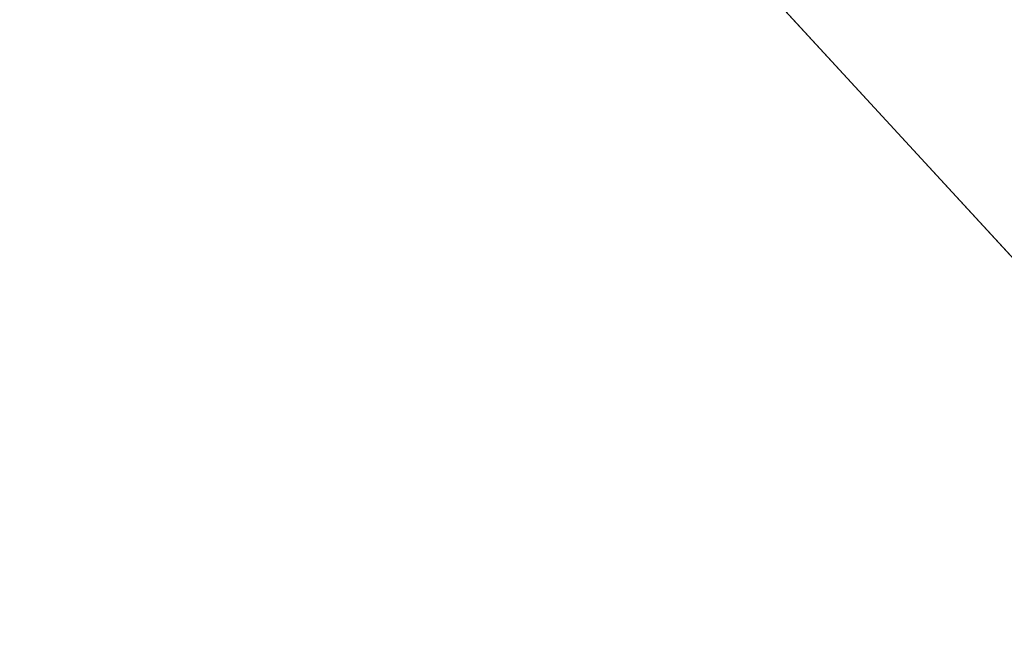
# Model space of a CAD drawing. Header units: inches. Extents: x -706 to 746, y -844 to 519.
# Tile 50 of 256: x -206 to -185, y -363 to -350. Entities that reach past the tile are written whole.
import ezdxf

# ---------------------------------------------------------------- set-up
doc = ezdxf.new("R2010")
doc.units = ezdxf.units.IN
doc.header["$MEASUREMENT"] = 0
doc.layers.add('00_ground', color=73, linetype='Continuous', true_color=0x8fe057)

msp = doc.modelspace()

# ---------------------------------------------------------------- meshes
at = {"layer": '00_ground', "color": 251, "true_color": 0x565656}
mesh = msp.add_polyface(dxfattribs=at)
corners = [(745.801, -489.505, -11.798), (745.801, -489.505, 0.013), (745.801, 519.417, -11.798), (745.801, 519.417, 0.013), (-706.155, 519.417, -11.798), (-706.155, 519.417, 0.013), (-706.155, -491.348, -11.798), (-706.155, -491.348, 0.013), (-59.091, -491.349, -11.798), (-59.091, -491.349, 0.013), (-77.405, -295.913, -11.798), (-77.405, -295.913, 0.013), (-239.061, -295.913, -11.798), (-239.061, -295.913, 0.013), (-239.061, -54.669, -11.798), (-239.061, -54.669, 0.013), (214.88, -54.669, -11.798), (214.88, -54.669, 0.013), (214.88, -295.913, -11.798), (214.88, -295.913, 0.013), (187.32, -295.913, -11.798), (187.32, -295.913, 0.013), (187.32, -489.505, -11.798), (187.32, -489.505, 0.013)]
mesh.append_faces([[corners[k] for k in face] for face in [(22, 18, 0, 22), (0, 18, 2, 0), (6, 12, 8, 6), (1, 19, 23, 1), (9, 13, 7, 9), (7, 13, 5, 7)]], dxfattribs={"vtx0": -1, "vtx1": -1, "vtx3": -1, "color": 251})
mesh.append_faces([[corners[k] for k in face] for face in [(16, 4, 2, 16), (4, 14, 12, 4), (15, 3, 5, 15), (3, 17, 19, 3)]], dxfattribs={"vtx0": -1, "vtx2": -1, "vtx3": -1, "color": 251})
mesh.append_faces([[corners[k] for k in face] for face in [(0, 3, 1, 0), (2, 5, 3, 2), (4, 7, 5, 4), (6, 9, 7, 6), (8, 11, 9, 8), (10, 13, 11, 10), (12, 15, 13, 12), (14, 17, 15, 14), (16, 19, 17, 16), (18, 21, 19, 18), (20, 23, 21, 20), (22, 1, 23, 22), (8, 12, 10, 8), (23, 19, 21, 23)]], dxfattribs={"vtx0": -1, "vtx3": -1, "color": 251})
mesh.append_faces([[corners[k] for k in face] for face in [(16, 14, 4, 16), (18, 16, 2, 18), (6, 4, 12, 6), (15, 17, 3, 15), (13, 15, 5, 13), (1, 3, 19, 1)]], dxfattribs={"vtx1": -1, "vtx2": -1, "vtx3": -1, "color": 251})
mesh.append_faces([[corners[k] for k in face] for face in [(0, 2, 3, 0), (2, 4, 5, 2), (4, 6, 7, 4), (6, 8, 9, 6), (8, 10, 11, 8), (10, 12, 13, 10), (12, 14, 15, 12), (14, 16, 17, 14), (16, 18, 19, 16), (18, 20, 21, 18), (20, 22, 23, 20), (22, 0, 1, 22), (22, 20, 18, 22), (9, 11, 13, 9)]], dxfattribs={"vtx2": -1, "vtx3": -1, "color": 251})

doc.saveas('drawing.dxf')
